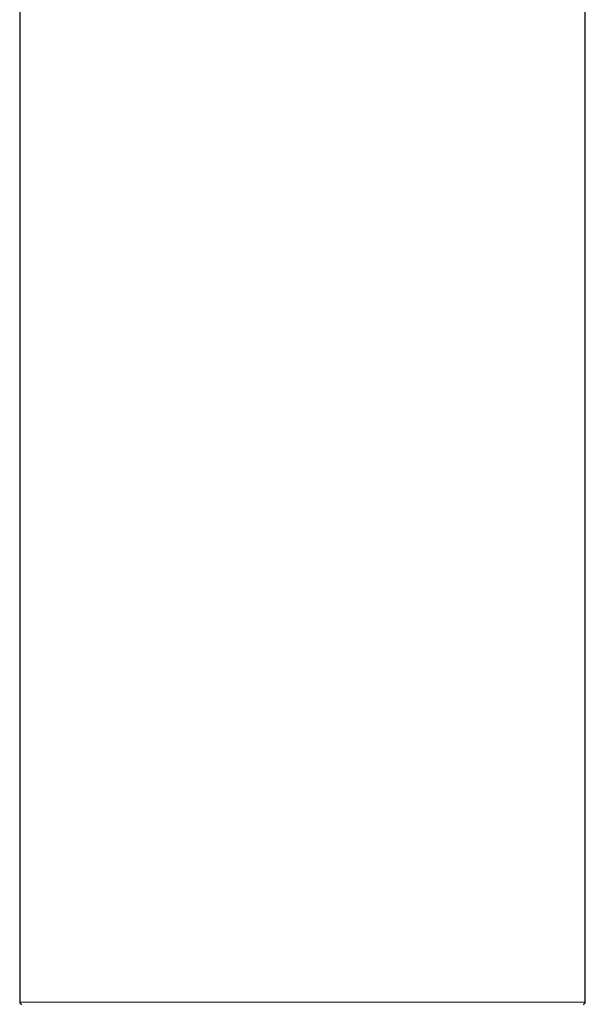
# Model space of a CAD drawing. Header units: millimetres. Extents: x 8 to 674, y 12 to 828.
# Tile 14 of 25: x 326 to 376, y 654 to 741. Entities that reach past the tile are written whole.
import ezdxf

# ---------------------------------------------------------------- set-up
doc = ezdxf.new("R2010")
doc.units = ezdxf.units.MM

msp = doc.modelspace()

# ---------------------------------------------------------------- linework, layer by layer
at = {"color": 7, "linetype": 'Continuous', "lineweight": 30}
for p, q in [((326.5, 785.757), (326.5, 653.943)), ((376.5, 653.943), (376.5, 785.757))]:
    msp.add_line(p, q, dxfattribs=at)
at = {"color": 252, "linetype": 'Continuous', "lineweight": 0}
for p, q in [((326.5, 653.943), (351.5, 653.943)), ((351.5, 653.943), (376.5, 653.943))]:
    msp.add_line(p, q, dxfattribs=at)
at = {"color": 7, "linetype": 'Continuous', "lineweight": 30}
for centre, start, end in [((326.7, 653.943), 180, 270), ((376.3, 653.943), 270, 0)]:
    msp.add_arc(centre, 0.2, start, end, dxfattribs=at)

doc.saveas('drawing.dxf')
